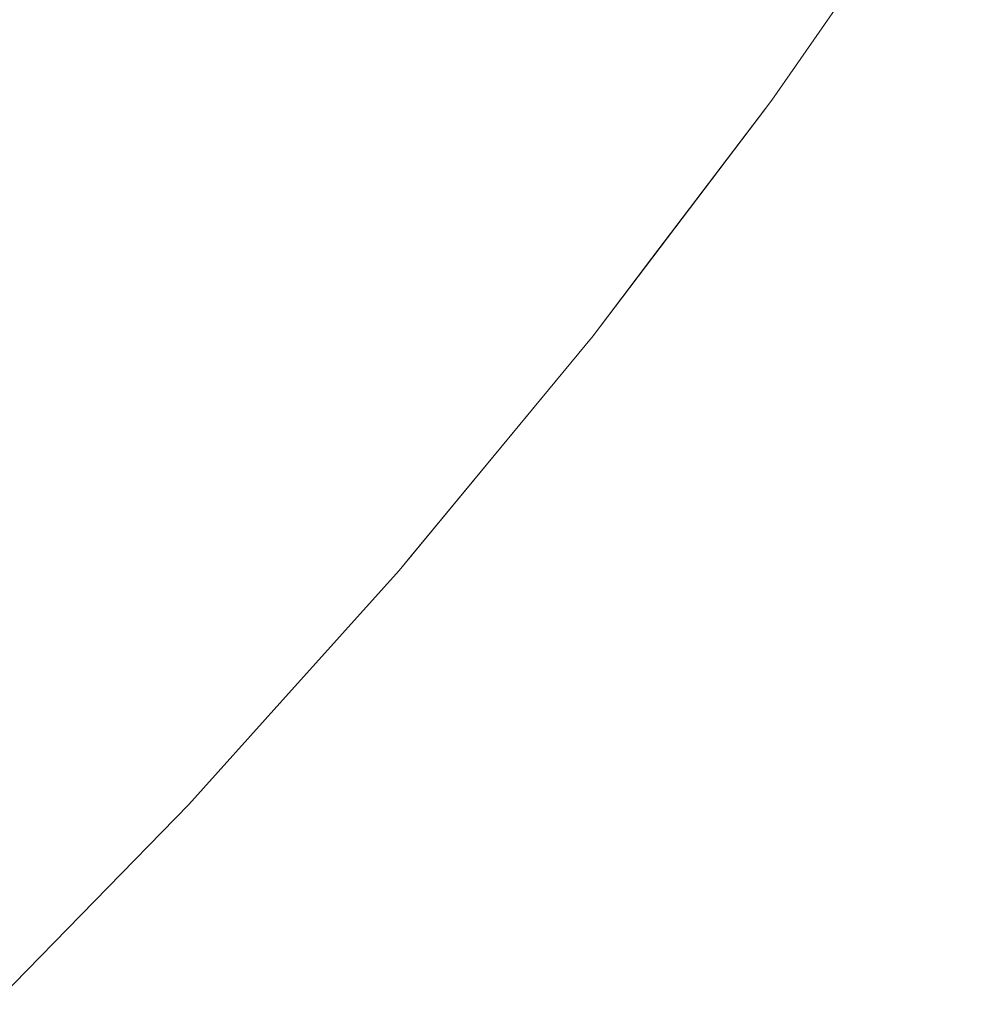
# Model space of a CAD drawing. Header units: centimetres. Extents: x -35.1 to 36.2, y 4.2 to 6.
# Tile 241 of 256: x 12.2097 to 12.2356, y 4.5799 to 4.6068. Entities that reach past the tile are written whole.
import ezdxf

# ---------------------------------------------------------------- set-up
doc = ezdxf.new("R2010")
doc.units = ezdxf.units.CM
doc.header["$LTSCALE"] = 2.54
doc.layers.add('Lucido design-1', color=7, linetype='Continuous')

# ---------------------------------------------------------------- blocks, each defined once
blk = doc.blocks.new('Gruppo-4-1')
at = {"color": 7, "linetype": 'Continuous', "lineweight": 9}
blk.add_3dface([(-34.958478, 5.900089, -2312.32217), (-34.958478, 4.300089, -2312.32217), (36.07398, 4.300089, -2312.32217), (36.07398, 5.900089, -2312.32217)], dxfattribs=at)
for points, invisible_edges in [([(36.07398, 5.900089, -2313.12217), (36.07398, 4.300089, -2313.12217), (12.184224, 4.435459, -2313.12217), (12.201998, 4.442995, -2313.12217)], 10), ([(36.07398, 5.900089, -2313.12217), (12.201998, 4.442995, -2313.12217), (12.218861, 4.451009, -2313.12217)], 9), ([(36.07398, 5.900089, -2313.12217), (12.218861, 4.451009, -2313.12217), (12.223649, 4.453541, -2313.12217)], 9), ([(12.223649, 4.453541, -2313.12217), (12.234795, 4.459433, -2313.12217), (36.07398, 5.900089, -2313.12217)], 10), ([(36.07398, 5.900089, -2313.12217), (12.234795, 4.459433, -2313.12217), (12.249797, 4.468202, -2313.12217)], 9), ([(12.212702, 4.606459, -2312.774006), (12.21125, 4.607084, -2312.771794), (12.214086, 4.610866, -2312.771794), (12.215557, 4.610267, -2312.774006)], 15), ([(12.224723, 4.606531, -2312.792323), (12.223832, 4.606894, -2312.789995), (12.226632, 4.61084, -2312.789995), (12.227535, 4.610492, -2312.792323)], 15), ([(12.232921, 4.608425, -2313.02217), (12.230289, 4.604639, -2313.02217), (12.230289, 4.604639, -2312.82217), (12.234766, 4.611079, -2312.82217)], 10), ([(12.232924, 4.608414, -2312.81995), (12.234766, 4.611079, -2312.82217), (12.230289, 4.604639, -2312.82217)], 9), ([(12.227535, 4.610492, -2312.792323), (12.228365, 4.610172, -2312.794654), (12.225543, 4.606196, -2312.794654), (12.224723, 4.606531, -2312.792323)], 15), ([(12.215557, 4.610267, -2312.774006), (12.216956, 4.609696, -2312.776241), (12.214083, 4.605865, -2312.776241), (12.212702, 4.606459, -2312.774006)], 15), ([(12.226292, 4.605891, -2312.796987), (12.225543, 4.606196, -2312.794654), (12.228365, 4.610172, -2312.794654), (12.229122, 4.60988, -2312.796987)], 15), ([(12.229122, 4.60988, -2312.796987), (12.229808, 4.609616, -2312.799319), (12.22697, 4.605615, -2312.799319), (12.226292, 4.605891, -2312.796987)], 15), ([(12.215394, 4.6053, -2312.778496), (12.214083, 4.605865, -2312.776241), (12.216956, 4.609696, -2312.776241), (12.218284, 4.609155, -2312.778496)], 15), ([(12.227577, 4.605367, -2312.801649), (12.22697, 4.605615, -2312.799319), (12.229808, 4.609616, -2312.799319), (12.230424, 4.609378, -2312.801649)], 15), ([(12.230424, 4.609378, -2312.801649), (12.230969, 4.609168, -2312.803974), (12.228116, 4.605148, -2312.803974), (12.227577, 4.605367, -2312.801649)], 15), ([(12.218284, 4.609155, -2312.778496), (12.219539, 4.608644, -2312.780769), (12.216633, 4.604767, -2312.780769), (12.215394, 4.6053, -2312.778496)], 15), ([(12.228587, 4.604956, -2312.806291), (12.228116, 4.605148, -2312.803974), (12.230969, 4.609168, -2312.803974), (12.231445, 4.608984, -2312.806291)], 15), ([(12.231445, 4.608984, -2312.806291), (12.231854, 4.608827, -2312.8086), (12.228991, 4.604791, -2312.8086), (12.228587, 4.604956, -2312.806291)], 15), ([(12.229329, 4.604654, -2312.810899), (12.228991, 4.604791, -2312.8086), (12.231854, 4.608827, -2312.8086), (12.232196, 4.608695, -2312.810899)], 15), ([(12.232196, 4.608695, -2312.810899), (12.232473, 4.608588, -2312.813185), (12.229602, 4.604542, -2312.813185), (12.229329, 4.604654, -2312.810899)], 15), ([(12.2178, 4.604265, -2312.783058), (12.216633, 4.604767, -2312.780769), (12.219539, 4.608644, -2312.780769), (12.220721, 4.608162, -2312.783058)], 15), ([(12.229812, 4.604457, -2312.815456), (12.229602, 4.604542, -2312.813185), (12.232473, 4.608588, -2312.813185), (12.232685, 4.608506, -2312.815456)], 15), ([(12.232685, 4.608506, -2312.815456), (12.232835, 4.608448, -2312.817712), (12.22996, 4.604396, -2312.817712), (12.229812, 4.604457, -2312.815456)], 15), ([(12.230048, 4.60436, -2312.81995), (12.22996, 4.604396, -2312.817712), (12.232835, 4.608448, -2312.817712), (12.232924, 4.608414, -2312.81995)], 15), ([(12.230289, 4.604639, -2312.82217), (12.230048, 4.60436, -2312.81995), (12.232924, 4.608414, -2312.81995)], 11), ([(12.230289, 4.604639, -2313.02217), (12.232921, 4.608425, -2313.02217), (12.232968, 4.608397, -2313.023745)], 10), ([(12.220721, 4.608162, -2312.783058), (12.221831, 4.60771, -2312.78536), (12.218895, 4.603793, -2312.78536), (12.2178, 4.604265, -2312.783058)], 15), ([(12.232968, 4.608397, -2313.023745), (12.230092, 4.604343, -2313.023745), (12.230289, 4.604639, -2313.02217)], 11), ([(12.232968, 4.608397, -2313.023745), (12.233014, 4.60838, -2313.025344), (12.230136, 4.604324, -2313.025344), (12.230092, 4.604343, -2313.023745)], 15), ([(12.230212, 4.604293, -2313.026967), (12.230136, 4.604324, -2313.025344), (12.233014, 4.60838, -2313.025344), (12.233091, 4.60835, -2313.026967)], 15), ([(12.233091, 4.60835, -2313.026967), (12.233201, 4.608307, -2313.028615), (12.230321, 4.604249, -2313.028615), (12.230212, 4.604293, -2313.026967)], 15), ([(12.230464, 4.604191, -2313.030287), (12.230321, 4.604249, -2313.028615), (12.233201, 4.608307, -2313.028615), (12.233346, 4.608251, -2313.030287)], 15), ([(12.233346, 4.608251, -2313.030287), (12.233527, 4.608181, -2313.031982), (12.230644, 4.604118, -2313.031982), (12.230464, 4.604191, -2313.030287)], 15), ([(12.23086, 4.604029, -2313.033702), (12.230644, 4.604118, -2313.031982), (12.233527, 4.608181, -2313.031982), (12.233747, 4.608097, -2313.033702)], 15), ([(12.233747, 4.608097, -2313.033702), (12.234006, 4.607997, -2313.035444), (12.231116, 4.603925, -2313.035444), (12.23086, 4.604029, -2313.033702)], 15), ([(12.231413, 4.603804, -2313.03721), (12.231116, 4.603925, -2313.035444), (12.234006, 4.607997, -2313.035444), (12.234306, 4.607881, -2313.03721)], 15), ([(12.234306, 4.607881, -2313.03721), (12.234649, 4.607749, -2313.038998), (12.231752, 4.603666, -2313.038998), (12.231413, 4.603804, -2313.03721)], 15), ([(12.21125, 4.607084, -2312.771794), (12.208257, 4.603302, -2312.771794), (12.206756, 4.603983, -2312.769608), (12.209728, 4.607739, -2312.769608)], 15), ([(12.219918, 4.603353, -2312.787674), (12.218895, 4.603793, -2312.78536), (12.221831, 4.60771, -2312.78536), (12.222868, 4.607287, -2312.787674)], 15), ([(12.232135, 4.60351, -2313.040809), (12.231752, 4.603666, -2313.038998), (12.234649, 4.607749, -2313.038998), (12.235037, 4.607599, -2313.040809)], 15), ([(12.235037, 4.607599, -2313.040809), (12.235471, 4.607432, -2313.042641), (12.232564, 4.603335, -2313.042641), (12.232135, 4.60351, -2313.040809)], 15), ([(12.233041, 4.603141, -2313.044493), (12.232564, 4.603335, -2313.042641), (12.235471, 4.607432, -2313.042641), (12.235954, 4.607246, -2313.044493)], 15), ([(12.209688, 4.602651, -2312.774006), (12.208257, 4.603302, -2312.771794), (12.21125, 4.607084, -2312.771794), (12.212702, 4.606459, -2312.774006)], 15), ([(12.222868, 4.607287, -2312.787674), (12.223832, 4.606894, -2312.789995), (12.22087, 4.602943, -2312.789995), (12.219918, 4.603353, -2312.787674)], 15), ([(12.235954, 4.607246, -2313.044493), (12.236486, 4.60704, -2313.046366), (12.233567, 4.602926, -2313.046366), (12.233041, 4.603141, -2313.044493)], 15), ([(12.22175, 4.602564, -2312.792323), (12.22087, 4.602943, -2312.789995), (12.223832, 4.606894, -2312.789995), (12.224723, 4.606531, -2312.792323)], 15), ([(12.234144, 4.602691, -2313.048259), (12.233567, 4.602926, -2313.046366), (12.236486, 4.60704, -2313.046366), (12.237071, 4.606815, -2313.048259)], 15), ([(12.237071, 4.606815, -2313.048259), (12.237709, 4.606569, -2313.05017), (12.234775, 4.602434, -2313.05017), (12.234144, 4.602691, -2313.048259)], 15), ([(12.224723, 4.606531, -2312.792323), (12.225543, 4.606196, -2312.794654), (12.222559, 4.602216, -2312.794654), (12.22175, 4.602564, -2312.792323)], 15), ([(12.23546, 4.602154, -2313.052099), (12.234775, 4.602434, -2313.05017), (12.237709, 4.606569, -2313.05017), (12.238403, 4.606301, -2313.052099)], 15), ([(12.212702, 4.606459, -2312.774006), (12.214083, 4.605865, -2312.776241), (12.211051, 4.602032, -2312.776241), (12.209688, 4.602651, -2312.774006)], 15), ([(12.238403, 4.606301, -2313.052099), (12.239154, 4.606012, -2313.054044), (12.236203, 4.601852, -2313.054044), (12.23546, 4.602154, -2313.052099)], 15), ([(12.223298, 4.601898, -2312.796987), (12.222559, 4.602216, -2312.794654), (12.225543, 4.606196, -2312.794654), (12.226292, 4.605891, -2312.796987)], 15), ([(12.212343, 4.601445, -2312.778496), (12.211051, 4.602032, -2312.776241), (12.214083, 4.605865, -2312.776241), (12.215394, 4.6053, -2312.778496)], 15), ([(12.226292, 4.605891, -2312.796987), (12.22697, 4.605615, -2312.799319), (12.223967, 4.60161, -2312.799319), (12.223298, 4.601898, -2312.796987)], 15), ([(12.224567, 4.601352, -2312.801649), (12.223967, 4.60161, -2312.799319), (12.22697, 4.605615, -2312.799319), (12.227577, 4.605367, -2312.801649)], 15), ([(12.215394, 4.6053, -2312.778496), (12.216633, 4.604767, -2312.780769), (12.213564, 4.600891, -2312.780769), (12.212343, 4.601445, -2312.778496)], 15), ([(12.227577, 4.605367, -2312.801649), (12.228116, 4.605148, -2312.803974), (12.225099, 4.601123, -2312.803974), (12.224567, 4.601352, -2312.801649)], 15), ([(12.225564, 4.600923, -2312.806291), (12.225099, 4.601123, -2312.803974), (12.228116, 4.605148, -2312.803974), (12.228587, 4.604956, -2312.806291)], 15), ([(12.228587, 4.604956, -2312.806291), (12.228991, 4.604791, -2312.8086), (12.225962, 4.600751, -2312.8086), (12.225564, 4.600923, -2312.806291)], 15), ([(12.214715, 4.600368, -2312.783058), (12.213564, 4.600891, -2312.780769), (12.216633, 4.604767, -2312.780769), (12.2178, 4.604265, -2312.783058)], 15), ([(12.230289, 4.604639, -2313.02217), (12.227005, 4.600312, -2313.02217), (12.225406, 4.598205, -2312.82217), (12.230071, 4.604353, -2312.82217)], 10), ([(12.226296, 4.600608, -2312.810899), (12.225962, 4.600751, -2312.8086), (12.228991, 4.604791, -2312.8086), (12.229329, 4.604654, -2312.810899)], 15), ([(12.229329, 4.604654, -2312.810899), (12.229602, 4.604542, -2312.813185), (12.226565, 4.600492, -2312.813185), (12.226296, 4.600608, -2312.810899)], 15), ([(12.227005, 4.600312, -2313.02217), (12.230289, 4.604639, -2313.02217), (12.230092, 4.604343, -2313.023745)], 10), ([(12.230289, 4.604639, -2312.82217), (12.230071, 4.604353, -2312.82217), (12.230048, 4.60436, -2312.81995)], 10), ([(12.230071, 4.604353, -2312.82217), (12.230289, 4.604639, -2312.82217), (12.230289, 4.604639, -2313.02217)], 10), ([(12.226773, 4.600403, -2312.815456), (12.226565, 4.600492, -2312.813185), (12.229602, 4.604542, -2312.813185), (12.229812, 4.604457, -2312.815456)], 15), ([(12.229812, 4.604457, -2312.815456), (12.22996, 4.604396, -2312.817712), (12.226919, 4.60034, -2312.817712), (12.226773, 4.600403, -2312.815456)], 15), ([(12.227006, 4.600302, -2312.81995), (12.226919, 4.60034, -2312.817712), (12.22996, 4.604396, -2312.817712), (12.230048, 4.60436, -2312.81995)], 15), ([(12.2178, 4.604265, -2312.783058), (12.218895, 4.603793, -2312.78536), (12.215795, 4.599877, -2312.78536), (12.214715, 4.600368, -2312.783058)], 15), ([(12.230071, 4.604353, -2312.82217), (12.225406, 4.598205, -2312.82217), (12.227006, 4.600302, -2312.81995)], 10), ([(12.230092, 4.604343, -2313.023745), (12.227049, 4.600284, -2313.023745), (12.227005, 4.600312, -2313.02217)], 11), ([(12.227006, 4.600302, -2312.81995), (12.230048, 4.60436, -2312.81995), (12.230071, 4.604353, -2312.82217)], 11), ([(12.230092, 4.604343, -2313.023745), (12.230136, 4.604324, -2313.025344), (12.227093, 4.600265, -2313.025344), (12.227049, 4.600284, -2313.023745)], 15), ([(12.227168, 4.600233, -2313.026967), (12.227093, 4.600265, -2313.025344), (12.230136, 4.604324, -2313.025344), (12.230212, 4.604293, -2313.026967)], 15), ([(12.230212, 4.604293, -2313.026967), (12.230321, 4.604249, -2313.028615), (12.227275, 4.600186, -2313.028615), (12.227168, 4.600233, -2313.026967)], 15), ([(12.227417, 4.600125, -2313.030287), (12.227275, 4.600186, -2313.028615), (12.230321, 4.604249, -2313.028615), (12.230464, 4.604191, -2313.030287)], 15), ([(12.230464, 4.604191, -2313.030287), (12.230644, 4.604118, -2313.031982), (12.227594, 4.600049, -2313.031982), (12.227417, 4.600125, -2313.030287)], 15), ([(12.227808, 4.599957, -2313.033702), (12.227594, 4.600049, -2313.031982), (12.230644, 4.604118, -2313.031982), (12.23086, 4.604029, -2313.033702)], 15), ([(12.23086, 4.604029, -2313.033702), (12.231116, 4.603925, -2313.035444), (12.22806, 4.599848, -2313.035444), (12.227808, 4.599957, -2313.033702)], 15), ([(12.228353, 4.599722, -2313.03721), (12.22806, 4.599848, -2313.035444), (12.231116, 4.603925, -2313.035444), (12.231413, 4.603804, -2313.03721)], 15), ([(12.216805, 4.599419, -2312.787674), (12.215795, 4.599877, -2312.78536), (12.218895, 4.603793, -2312.78536), (12.219918, 4.603353, -2312.787674)], 15), ([(12.231413, 4.603804, -2313.03721), (12.231752, 4.603666, -2313.038998), (12.228688, 4.599578, -2313.038998), (12.228353, 4.599722, -2313.03721)], 15), ([(12.229066, 4.599416, -2313.040809), (12.228688, 4.599578, -2313.038998), (12.231752, 4.603666, -2313.038998), (12.232135, 4.60351, -2313.040809)], 15), ([(12.219918, 4.603353, -2312.787674), (12.22087, 4.602943, -2312.789995), (12.217743, 4.598992, -2312.789995), (12.216805, 4.599419, -2312.787674)], 15), ([(12.232135, 4.60351, -2313.040809), (12.232564, 4.603335, -2313.042641), (12.229489, 4.599233, -2313.042641), (12.229066, 4.599416, -2313.040809)], 15), ([(12.22996, 4.599031, -2313.044493), (12.229489, 4.599233, -2313.042641), (12.232564, 4.603335, -2313.042641), (12.233041, 4.603141, -2313.044493)], 15), ([(12.233041, 4.603141, -2313.044493), (12.233567, 4.602926, -2313.046366), (12.230479, 4.598807, -2313.046366), (12.22996, 4.599031, -2313.044493)], 15), ([(12.218611, 4.598598, -2312.792323), (12.217743, 4.598992, -2312.789995), (12.22087, 4.602943, -2312.789995), (12.22175, 4.602564, -2312.792323)], 15), ([(12.231049, 4.598562, -2313.048259), (12.230479, 4.598807, -2313.046366), (12.233567, 4.602926, -2313.046366), (12.234144, 4.602691, -2313.048259)], 15), ([(12.209688, 4.602651, -2312.774006), (12.211051, 4.602032, -2312.776241), (12.207855, 4.598204, -2312.776241), (12.206513, 4.598847, -2312.774006)], 15), ([(12.22175, 4.602564, -2312.792323), (12.222559, 4.602216, -2312.794654), (12.219409, 4.598236, -2312.794654), (12.218611, 4.598598, -2312.792323)], 15), ([(12.234144, 4.602691, -2313.048259), (12.234775, 4.602434, -2313.05017), (12.231671, 4.598294, -2313.05017), (12.231049, 4.598562, -2313.048259)], 15), ([(12.220138, 4.597905, -2312.796987), (12.219409, 4.598236, -2312.794654), (12.222559, 4.602216, -2312.794654), (12.223298, 4.601898, -2312.796987)], 15), ([(12.232348, 4.598003, -2313.052099), (12.231671, 4.598294, -2313.05017), (12.234775, 4.602434, -2313.05017), (12.23546, 4.602154, -2313.052099)], 15), ([(12.209128, 4.597595, -2312.778496), (12.207855, 4.598204, -2312.776241), (12.211051, 4.602032, -2312.776241), (12.212343, 4.601445, -2312.778496)], 15), ([(12.23546, 4.602154, -2313.052099), (12.236203, 4.601852, -2313.054044), (12.233081, 4.597687, -2313.054044), (12.232348, 4.598003, -2313.052099)], 15), ([(12.223298, 4.601898, -2312.796987), (12.223967, 4.60161, -2312.799319), (12.220797, 4.597605, -2312.799319), (12.220138, 4.597905, -2312.796987)], 15), ([(12.233871, 4.597347, -2313.056004), (12.233081, 4.597687, -2313.054044), (12.236203, 4.601852, -2313.054044), (12.237004, 4.601525, -2313.056004)], 15), ([(12.212343, 4.601445, -2312.778496), (12.213564, 4.600891, -2312.780769), (12.210331, 4.597018, -2312.780769), (12.209128, 4.597595, -2312.778496)], 15), ([(12.221389, 4.597336, -2312.801649), (12.220797, 4.597605, -2312.799319), (12.223967, 4.60161, -2312.799319), (12.224567, 4.601352, -2312.801649)], 15), ([(12.237004, 4.601525, -2313.056004), (12.237865, 4.601174, -2313.057979), (12.234722, 4.596981, -2313.057979), (12.233871, 4.597347, -2313.056004)], 15), ([(12.224567, 4.601352, -2312.801649), (12.225099, 4.601123, -2312.803974), (12.221914, 4.597098, -2312.803974), (12.221389, 4.597336, -2312.801649)], 15), ([(12.235634, 4.596588, -2313.059966), (12.234722, 4.596981, -2313.057979), (12.237865, 4.601174, -2313.057979), (12.238789, 4.600798, -2313.059966)], 15), ([(12.211465, 4.596475, -2312.783058), (12.210331, 4.597018, -2312.780769), (12.213564, 4.600891, -2312.780769), (12.214715, 4.600368, -2312.783058)], 15), ([(12.222372, 4.59689, -2312.806291), (12.221914, 4.597098, -2312.803974), (12.225099, 4.601123, -2312.803974), (12.225564, 4.600923, -2312.806291)], 15), ([(12.225564, 4.600923, -2312.806291), (12.225962, 4.600751, -2312.8086), (12.222765, 4.596711, -2312.8086), (12.222372, 4.59689, -2312.806291)], 15), ([(12.223094, 4.596562, -2312.810899), (12.222765, 4.596711, -2312.8086), (12.225962, 4.600751, -2312.8086), (12.226296, 4.600608, -2312.810899)], 15), ([(12.226296, 4.600608, -2312.810899), (12.226565, 4.600492, -2312.813185), (12.22336, 4.596441, -2312.813185), (12.223094, 4.596562, -2312.810899)], 15), ([(12.214715, 4.600368, -2312.783058), (12.215795, 4.599877, -2312.78536), (12.212529, 4.595965, -2312.78536), (12.211465, 4.596475, -2312.783058)], 15), ([(12.223564, 4.596348, -2312.815456), (12.22336, 4.596441, -2312.813185), (12.226565, 4.600492, -2312.813185), (12.226773, 4.600403, -2312.815456)], 15), ([(12.226773, 4.600403, -2312.815456), (12.226919, 4.60034, -2312.817712), (12.223708, 4.596283, -2312.817712), (12.223564, 4.596348, -2312.815456)], 15), ([(12.223794, 4.596244, -2312.81995), (12.223708, 4.596283, -2312.817712), (12.226919, 4.60034, -2312.817712), (12.227006, 4.600302, -2312.81995)], 15), ([(12.223794, 4.596244, -2312.81995), (12.227006, 4.600302, -2312.81995), (12.225406, 4.598205, -2312.82217)], 11), ([(12.227049, 4.600284, -2313.023745), (12.223836, 4.596225, -2313.023745), (12.225406, 4.598205, -2313.02217)], 11), ([(12.227049, 4.600284, -2313.023745), (12.227093, 4.600265, -2313.025344), (12.22388, 4.596205, -2313.025344), (12.223836, 4.596225, -2313.023745)], 15), ([(12.223954, 4.596171, -2313.026967), (12.22388, 4.596205, -2313.025344), (12.227093, 4.600265, -2313.025344), (12.227168, 4.600233, -2313.026967)], 15), ([(12.227168, 4.600233, -2313.026967), (12.227275, 4.600186, -2313.028615), (12.22406, 4.596123, -2313.028615), (12.223954, 4.596171, -2313.026967)], 15), ([(12.224199, 4.59606, -2313.030287), (12.22406, 4.596123, -2313.028615), (12.227275, 4.600186, -2313.028615), (12.227417, 4.600125, -2313.030287)], 15), ([(12.227417, 4.600125, -2313.030287), (12.227594, 4.600049, -2313.031982), (12.224374, 4.595981, -2313.031982), (12.224199, 4.59606, -2313.030287)], 15), ([(12.225406, 4.598205, -2313.02217), (12.227005, 4.600312, -2313.02217), (12.227049, 4.600284, -2313.023745)], 10), ([(12.227005, 4.600312, -2313.02217), (12.225406, 4.598205, -2313.02217), (12.225406, 4.598205, -2312.82217)], 10), ([(12.213523, 4.595489, -2312.787674), (12.212529, 4.595965, -2312.78536), (12.215795, 4.599877, -2312.78536), (12.216805, 4.599419, -2312.787674)], 15), ([(12.224585, 4.595885, -2313.033702), (12.224374, 4.595981, -2313.031982), (12.227594, 4.600049, -2313.031982), (12.227808, 4.599957, -2313.033702)], 15), ([(12.227808, 4.599957, -2313.033702), (12.22806, 4.599848, -2313.035444), (12.224834, 4.595772, -2313.035444), (12.224585, 4.595885, -2313.033702)], 15), ([(12.225122, 4.59564, -2313.03721), (12.224834, 4.595772, -2313.035444), (12.22806, 4.599848, -2313.035444), (12.228353, 4.599722, -2313.03721)], 15), ([(12.228353, 4.599722, -2313.03721), (12.228688, 4.599578, -2313.038998), (12.225452, 4.595491, -2313.038998), (12.225122, 4.59564, -2313.03721)], 15), ([(12.225825, 4.595321, -2313.040809), (12.225452, 4.595491, -2313.038998), (12.228688, 4.599578, -2313.038998), (12.229066, 4.599416, -2313.040809)], 15), ([(12.216805, 4.599419, -2312.787674), (12.217743, 4.598992, -2312.789995), (12.214448, 4.595046, -2312.789995), (12.213523, 4.595489, -2312.787674)], 15), ([(12.229066, 4.599416, -2313.040809), (12.229489, 4.599233, -2313.042641), (12.226243, 4.595131, -2313.042641), (12.225825, 4.595321, -2313.040809)], 15), ([(12.215303, 4.594636, -2312.792323), (12.214448, 4.595046, -2312.789995), (12.217743, 4.598992, -2312.789995), (12.218611, 4.598598, -2312.792323)], 15), ([(12.226707, 4.594921, -2313.044493), (12.226243, 4.595131, -2313.042641), (12.229489, 4.599233, -2313.042641), (12.22996, 4.599031, -2313.044493)], 15), ([(12.22996, 4.599031, -2313.044493), (12.230479, 4.598807, -2313.046366), (12.227219, 4.594688, -2313.046366), (12.226707, 4.594921, -2313.044493)], 15), ([(12.227781, 4.594433, -2313.048259), (12.227219, 4.594688, -2313.046366), (12.230479, 4.598807, -2313.046366), (12.231049, 4.598562, -2313.048259)], 15), ([(12.218611, 4.598598, -2312.792323), (12.219409, 4.598236, -2312.794654), (12.216089, 4.594259, -2312.794654), (12.215303, 4.594636, -2312.792323)], 15), ([(12.231049, 4.598562, -2313.048259), (12.231671, 4.598294, -2313.05017), (12.228395, 4.594154, -2313.05017), (12.227781, 4.594433, -2313.048259)], 15), ([(12.216807, 4.593916, -2312.796987), (12.216089, 4.594259, -2312.794654), (12.219409, 4.598236, -2312.794654), (12.220138, 4.597905, -2312.796987)], 15), ([(12.225406, 4.598205, -2313.02217), (12.220429, 4.592183, -2313.02217), (12.2201, 4.591785, -2312.82217), (12.223794, 4.596254, -2312.82217)], 10), ([(12.220429, 4.592183, -2313.02217), (12.225406, 4.598205, -2313.02217), (12.223836, 4.596225, -2313.023745)], 10), ([(12.223794, 4.596254, -2312.82217), (12.225406, 4.598205, -2312.82217), (12.225406, 4.598205, -2313.02217)], 10), ([(12.225406, 4.598205, -2312.82217), (12.223794, 4.596254, -2312.82217), (12.223794, 4.596244, -2312.81995)], 10), ([(12.229062, 4.593851, -2313.052099), (12.228395, 4.594154, -2313.05017), (12.231671, 4.598294, -2313.05017), (12.232348, 4.598003, -2313.052099)], 15), ([(12.232348, 4.598003, -2313.052099), (12.233081, 4.597687, -2313.054044), (12.229785, 4.593523, -2313.054044), (12.229062, 4.593851, -2313.052099)], 15), ([(12.220138, 4.597905, -2312.796987), (12.220797, 4.597605, -2312.799319), (12.217457, 4.593604, -2312.799319), (12.216807, 4.593916, -2312.796987)], 15), ([(12.230564, 4.593168, -2313.056004), (12.229785, 4.593523, -2313.054044), (12.233081, 4.597687, -2313.054044), (12.233871, 4.597347, -2313.056004)], 15), ([(12.209128, 4.597595, -2312.778496), (12.210331, 4.597018, -2312.780769), (12.20693, 4.593154, -2312.780769), (12.205745, 4.593752, -2312.778496)], 15), ([(12.21804, 4.593325, -2312.801649), (12.217457, 4.593604, -2312.799319), (12.220797, 4.597605, -2312.799319), (12.221389, 4.597336, -2312.801649)], 15), ([(12.221389, 4.597336, -2312.801649), (12.221914, 4.597098, -2312.803974), (12.218557, 4.593077, -2312.803974), (12.21804, 4.593325, -2312.801649)], 15), ([(12.233871, 4.597347, -2313.056004), (12.234722, 4.596981, -2313.057979), (12.231403, 4.592788, -2313.057979), (12.230564, 4.593168, -2313.056004)], 15), ([(12.208046, 4.592591, -2312.783058), (12.20693, 4.593154, -2312.780769), (12.210331, 4.597018, -2312.780769), (12.211465, 4.596475, -2312.783058)], 15), ([(12.219008, 4.592861, -2312.806291), (12.218557, 4.593077, -2312.803974), (12.221914, 4.597098, -2312.803974), (12.222372, 4.59689, -2312.806291)], 15), ([(12.222372, 4.59689, -2312.806291), (12.222765, 4.596711, -2312.8086), (12.219395, 4.592676, -2312.8086), (12.219008, 4.592861, -2312.806291)], 15), ([(12.232302, 4.592379, -2313.059966), (12.231403, 4.592788, -2313.057979), (12.234722, 4.596981, -2313.057979), (12.235634, 4.596588, -2313.059966)], 15), ([(12.219719, 4.59252, -2312.810899), (12.219395, 4.592676, -2312.8086), (12.222765, 4.596711, -2312.8086), (12.223094, 4.596562, -2312.810899)], 15), ([(12.223094, 4.596562, -2312.810899), (12.22336, 4.596441, -2312.813185), (12.219981, 4.592395, -2312.813185), (12.219719, 4.59252, -2312.810899)], 15), ([(12.235634, 4.596588, -2313.059966), (12.236609, 4.596169, -2313.061965), (12.233264, 4.591942, -2313.061965), (12.232302, 4.592379, -2313.059966)], 15), ([(12.211465, 4.596475, -2312.783058), (12.212529, 4.595965, -2312.78536), (12.209093, 4.592062, -2312.78536), (12.208046, 4.592591, -2312.783058)], 15), ([(12.220183, 4.592298, -2312.815456), (12.219981, 4.592395, -2312.813185), (12.22336, 4.596441, -2312.813185), (12.223564, 4.596348, -2312.815456)], 15), ([(12.223564, 4.596348, -2312.815456), (12.223708, 4.596283, -2312.817712), (12.220325, 4.59223, -2312.817712), (12.220183, 4.592298, -2312.815456)], 15), ([(12.223794, 4.596254, -2312.82217), (12.2201, 4.591785, -2312.82217), (12.220409, 4.59219, -2312.81995)], 10), ([(12.220409, 4.59219, -2312.81995), (12.220325, 4.59223, -2312.817712), (12.223708, 4.596283, -2312.817712), (12.223794, 4.596244, -2312.81995)], 15), ([(12.220409, 4.59219, -2312.81995), (12.223794, 4.596244, -2312.81995), (12.223794, 4.596254, -2312.82217)], 11), ([(12.223836, 4.596225, -2313.023745), (12.220451, 4.59217, -2313.023745), (12.220429, 4.592183, -2313.02217)], 11), ([(12.223836, 4.596225, -2313.023745), (12.22388, 4.596205, -2313.025344), (12.220494, 4.592149, -2313.025344), (12.220451, 4.59217, -2313.023745)], 15), ([(12.220567, 4.592115, -2313.026967), (12.220494, 4.592149, -2313.025344), (12.22388, 4.596205, -2313.025344), (12.223954, 4.596171, -2313.026967)], 15), ([(12.223954, 4.596171, -2313.026967), (12.22406, 4.596123, -2313.028615), (12.220671, 4.592064, -2313.028615), (12.220567, 4.592115, -2313.026967)], 15), ([(12.220809, 4.591999, -2313.030287), (12.220671, 4.592064, -2313.028615), (12.22406, 4.596123, -2313.028615), (12.224199, 4.59606, -2313.030287)], 15), ([(12.224199, 4.59606, -2313.030287), (12.224374, 4.595981, -2313.031982), (12.220981, 4.591916, -2313.031982), (12.220809, 4.591999, -2313.030287)], 15), ([(12.23429, 4.591476, -2313.063974), (12.233264, 4.591942, -2313.061965), (12.236609, 4.596169, -2313.061965), (12.23765, 4.595721, -2313.063974)], 15), ([(12.210072, 4.591568, -2312.787674), (12.209093, 4.592062, -2312.78536), (12.212529, 4.595965, -2312.78536), (12.213523, 4.595489, -2312.787674)], 15), ([(12.221188, 4.591817, -2313.033702), (12.220981, 4.591916, -2313.031982), (12.224374, 4.595981, -2313.031982), (12.224585, 4.595885, -2313.033702)], 15), ([(12.224585, 4.595885, -2313.033702), (12.224834, 4.595772, -2313.035444), (12.221434, 4.591699, -2313.035444), (12.221188, 4.591817, -2313.033702)], 15), ([(12.221718, 4.591563, -2313.03721), (12.221434, 4.591699, -2313.035444), (12.224834, 4.595772, -2313.035444), (12.225122, 4.59564, -2313.03721)], 15), ([(12.213523, 4.595489, -2312.787674), (12.214448, 4.595046, -2312.789995), (12.210982, 4.591108, -2312.789995), (12.210072, 4.591568, -2312.787674)], 15), ([(12.225122, 4.59564, -2313.03721), (12.225452, 4.595491, -2313.038998), (12.222043, 4.591407, -2313.038998), (12.221718, 4.591563, -2313.03721)], 15), ([(12.222411, 4.591231, -2313.040809), (12.222043, 4.591407, -2313.038998), (12.225452, 4.595491, -2313.038998), (12.225825, 4.595321, -2313.040809)], 15), ([(12.23765, 4.595721, -2313.063974), (12.238757, 4.595244, -2313.06599), (12.235383, 4.59098, -2313.06599), (12.23429, 4.591476, -2313.063974)], 15), ([(12.225825, 4.595321, -2313.040809), (12.226243, 4.595131, -2313.042641), (12.222822, 4.591034, -2313.042641), (12.222411, 4.591231, -2313.040809)], 15), ([(12.236542, 4.590453, -2313.068013), (12.235383, 4.59098, -2313.06599), (12.238757, 4.595244, -2313.06599), (12.239933, 4.594738, -2313.068013)], 15), ([(12.211823, 4.590683, -2312.792323), (12.210982, 4.591108, -2312.789995), (12.214448, 4.595046, -2312.789995), (12.215303, 4.594636, -2312.792323)], 15), ([(12.223279, 4.590815, -2313.044493), (12.222822, 4.591034, -2313.042641), (12.226243, 4.595131, -2313.042641), (12.226707, 4.594921, -2313.044493)], 15), ([(12.226707, 4.594921, -2313.044493), (12.227219, 4.594688, -2313.046366), (12.223784, 4.590573, -2313.046366), (12.223279, 4.590815, -2313.044493)], 15), ([(12.224338, 4.590308, -2313.048259), (12.223784, 4.590573, -2313.046366), (12.227219, 4.594688, -2313.046366), (12.227781, 4.594433, -2313.048259)], 15), ([(12.215303, 4.594636, -2312.792323), (12.216089, 4.594259, -2312.794654), (12.212597, 4.590292, -2312.794654), (12.211823, 4.590683, -2312.792323)], 15), ([(12.227781, 4.594433, -2313.048259), (12.228395, 4.594154, -2313.05017), (12.224942, 4.590018, -2313.05017), (12.224338, 4.590308, -2313.048259)], 15), ([(12.213304, 4.589935, -2312.796987), (12.212597, 4.590292, -2312.794654), (12.216089, 4.594259, -2312.794654), (12.216807, 4.593916, -2312.796987)], 15), ([(12.2256, 4.589703, -2313.052099), (12.224942, 4.590018, -2313.05017), (12.228395, 4.594154, -2313.05017), (12.229062, 4.593851, -2313.052099)], 15), ([(12.216807, 4.593916, -2312.796987), (12.217457, 4.593604, -2312.799319), (12.213943, 4.589612, -2312.799319), (12.213304, 4.589935, -2312.796987)], 15), ([(12.214517, 4.589323, -2312.801649), (12.213943, 4.589612, -2312.799319), (12.217457, 4.593604, -2312.799319), (12.21804, 4.593325, -2312.801649)], 15), ([(12.229062, 4.593851, -2313.052099), (12.229785, 4.593523, -2313.054044), (12.226311, 4.589362, -2313.054044), (12.2256, 4.589703, -2313.052099)], 15), ([(12.22708, 4.588994, -2313.056004), (12.226311, 4.589362, -2313.054044), (12.229785, 4.593523, -2313.054044), (12.230564, 4.593168, -2313.056004)], 15), ([(12.21804, 4.593325, -2312.801649), (12.218557, 4.593077, -2312.803974), (12.215025, 4.589066, -2312.803974), (12.214517, 4.589323, -2312.801649)], 15), ([(12.21547, 4.588842, -2312.806291), (12.215025, 4.589066, -2312.803974), (12.218557, 4.593077, -2312.803974), (12.219008, 4.592861, -2312.806291)], 15), ([(12.230564, 4.593168, -2313.056004), (12.231403, 4.592788, -2313.057979), (12.227906, 4.588599, -2313.057979), (12.22708, 4.588994, -2313.056004)], 15), ([(12.219008, 4.592861, -2312.806291), (12.219395, 4.592676, -2312.8086), (12.215851, 4.588649, -2312.8086), (12.21547, 4.588842, -2312.806291)], 15), ([(12.21617, 4.588488, -2312.810899), (12.215851, 4.588649, -2312.8086), (12.219395, 4.592676, -2312.8086), (12.219719, 4.59252, -2312.810899)], 15), ([(12.228792, 4.588174, -2313.059966), (12.227906, 4.588599, -2313.057979), (12.231403, 4.592788, -2313.057979), (12.232302, 4.592379, -2313.059966)], 15), ([(12.219719, 4.59252, -2312.810899), (12.219981, 4.592395, -2312.813185), (12.216428, 4.588358, -2312.813185), (12.21617, 4.588488, -2312.810899)], 15), ([(12.216626, 4.588258, -2312.815456), (12.216428, 4.588358, -2312.813185), (12.219981, 4.592395, -2312.813185), (12.220183, 4.592298, -2312.815456)], 15), ([(12.220183, 4.592298, -2312.815456), (12.220325, 4.59223, -2312.817712), (12.216766, 4.588187, -2312.817712), (12.216626, 4.588258, -2312.815456)], 15), ([(12.232302, 4.592379, -2313.059966), (12.233264, 4.591942, -2313.061965), (12.229739, 4.58772, -2313.061965), (12.228792, 4.588174, -2313.059966)], 15), ([(12.206447, 4.58766, -2312.787674), (12.205484, 4.588172, -2312.78536), (12.209093, 4.592062, -2312.78536), (12.210072, 4.591568, -2312.787674)], 15), ([(12.216849, 4.588145, -2312.81995), (12.216766, 4.588187, -2312.817712), (12.220325, 4.59223, -2312.817712), (12.220409, 4.59219, -2312.81995)], 15), ([(12.216849, 4.588145, -2312.81995), (12.220409, 4.59219, -2312.81995), (12.2201, 4.591785, -2312.82217)], 11), ([(12.2201, 4.591785, -2313.02217), (12.220451, 4.59217, -2313.023745), (12.21689, 4.588124, -2313.023745)], 11), ([(12.220451, 4.59217, -2313.023745), (12.220494, 4.592149, -2313.025344), (12.216932, 4.588103, -2313.025344), (12.21689, 4.588124, -2313.023745)], 15), ([(12.217004, 4.588067, -2313.026967), (12.216932, 4.588103, -2313.025344), (12.220494, 4.592149, -2313.025344), (12.220567, 4.592115, -2313.026967)], 15), ([(12.220567, 4.592115, -2313.026967), (12.220671, 4.592064, -2313.028615), (12.217106, 4.588015, -2313.028615), (12.217004, 4.588067, -2313.026967)], 15), ([(12.217242, 4.587947, -2313.030287), (12.217106, 4.588015, -2313.028615), (12.220671, 4.592064, -2313.028615), (12.220809, 4.591999, -2313.030287)], 15), ([(12.220809, 4.591999, -2313.030287), (12.220981, 4.591916, -2313.031982), (12.217411, 4.587861, -2313.031982), (12.217242, 4.587947, -2313.030287)], 15), ([(12.2201, 4.591785, -2313.02217), (12.220429, 4.592183, -2313.02217), (12.220451, 4.59217, -2313.023745)], 10), ([(12.220429, 4.592183, -2313.02217), (12.2201, 4.591785, -2313.02217), (12.2201, 4.591785, -2312.82217)], 10), ([(12.21689, 4.588124, -2313.023745), (12.216844, 4.588161, -2313.02217), (12.2201, 4.591785, -2313.02217)], 9), ([(12.216844, 4.588161, -2312.82217), (12.2201, 4.591785, -2312.82217), (12.2201, 4.591785, -2313.02217), (12.216844, 4.588161, -2313.02217)], 10), ([(12.2201, 4.591785, -2312.82217), (12.216844, 4.588161, -2312.82217), (12.216849, 4.588145, -2312.81995)], 10), ([(12.217615, 4.587758, -2313.033702), (12.217411, 4.587861, -2313.031982), (12.220981, 4.591916, -2313.031982), (12.221188, 4.591817, -2313.033702)], 15), ([(12.221188, 4.591817, -2313.033702), (12.221434, 4.591699, -2313.035444), (12.217857, 4.587636, -2313.035444), (12.217615, 4.587758, -2313.033702)], 15), ([(12.23075, 4.587236, -2313.063974), (12.229739, 4.58772, -2313.061965), (12.233264, 4.591942, -2313.061965), (12.23429, 4.591476, -2313.063974)], 15), ([(12.210072, 4.591568, -2312.787674), (12.210982, 4.591108, -2312.789995), (12.207341, 4.587184, -2312.789995), (12.206447, 4.58766, -2312.787674)], 15), ([(12.218137, 4.587495, -2313.03721), (12.217857, 4.587636, -2313.035444), (12.221434, 4.591699, -2313.035444), (12.221718, 4.591563, -2313.03721)], 15), ([(12.221718, 4.591563, -2313.03721), (12.222043, 4.591407, -2313.038998), (12.218457, 4.587333, -2313.038998), (12.218137, 4.587495, -2313.03721)], 15), ([(12.23429, 4.591476, -2313.063974), (12.235383, 4.59098, -2313.06599), (12.231826, 4.58672, -2313.06599), (12.23075, 4.587236, -2313.063974)], 15), ([(12.218818, 4.58715, -2313.040809), (12.218457, 4.587333, -2313.038998), (12.222043, 4.591407, -2313.038998), (12.222411, 4.591231, -2313.040809)], 15), ([(12.222411, 4.591231, -2313.040809), (12.222822, 4.591034, -2313.042641), (12.219223, 4.586946, -2313.042641), (12.218818, 4.58715, -2313.040809)], 15), ([(12.208169, 4.586744, -2312.792323), (12.207341, 4.587184, -2312.789995), (12.210982, 4.591108, -2312.789995), (12.211823, 4.590683, -2312.792323)], 15), ([(12.219673, 4.586719, -2313.044493), (12.219223, 4.586946, -2313.042641), (12.222822, 4.591034, -2313.042641), (12.223279, 4.590815, -2313.044493)], 15), ([(12.232969, 4.586173, -2313.068013), (12.231826, 4.58672, -2313.06599), (12.235383, 4.59098, -2313.06599), (12.236542, 4.590453, -2313.068013)], 15), ([(12.211823, 4.590683, -2312.792323), (12.212597, 4.590292, -2312.794654), (12.208929, 4.586339, -2312.794654), (12.208169, 4.586744, -2312.792323)], 15), ([(12.223279, 4.590815, -2313.044493), (12.223784, 4.590573, -2313.046366), (12.22017, 4.586468, -2313.046366), (12.219673, 4.586719, -2313.044493)], 15), ([(12.220715, 4.586193, -2313.048259), (12.22017, 4.586468, -2313.046366), (12.223784, 4.590573, -2313.046366), (12.224338, 4.590308, -2313.048259)], 15), ([(12.236542, 4.590453, -2313.068013), (12.237772, 4.589895, -2313.07004), (12.23418, 4.585593, -2313.07004), (12.232969, 4.586173, -2313.068013)], 15), ([(12.209624, 4.585969, -2312.796987), (12.208929, 4.586339, -2312.794654), (12.212597, 4.590292, -2312.794654), (12.213304, 4.589935, -2312.796987)], 15), ([(12.224338, 4.590308, -2313.048259), (12.224942, 4.590018, -2313.05017), (12.22131, 4.585892, -2313.05017), (12.220715, 4.586193, -2313.048259)], 15), ([(12.213304, 4.589935, -2312.796987), (12.213943, 4.589612, -2312.799319), (12.210253, 4.585635, -2312.799319), (12.209624, 4.585969, -2312.796987)], 15), ([(12.221957, 4.585565, -2313.052099), (12.22131, 4.585892, -2313.05017), (12.224942, 4.590018, -2313.05017), (12.2256, 4.589703, -2313.052099)], 15), ([(12.235461, 4.584979, -2313.072069), (12.23418, 4.585593, -2313.07004), (12.237772, 4.589895, -2313.07004), (12.239072, 4.589304, -2313.072069)], 15), ([(12.210817, 4.585334, -2312.801649), (12.210253, 4.585635, -2312.799319), (12.213943, 4.589612, -2312.799319), (12.214517, 4.589323, -2312.801649)], 15), ([(12.2256, 4.589703, -2313.052099), (12.226311, 4.589362, -2313.054044), (12.222657, 4.585212, -2313.054044), (12.221957, 4.585565, -2313.052099)], 15), ([(12.214517, 4.589323, -2312.801649), (12.215025, 4.589066, -2312.803974), (12.211317, 4.585068, -2312.803974), (12.210817, 4.585334, -2312.801649)], 15), ([(12.223413, 4.58483, -2313.056004), (12.222657, 4.585212, -2313.054044), (12.226311, 4.589362, -2313.054044), (12.22708, 4.588994, -2313.056004)], 15), ([(12.239072, 4.589304, -2313.072069), (12.240444, 4.588681, -2313.074099), (12.236813, 4.584331, -2313.074099), (12.235461, 4.584979, -2313.072069)], 15), ([(12.211753, 4.584836, -2312.806291), (12.211317, 4.585068, -2312.803974), (12.215025, 4.589066, -2312.803974), (12.21547, 4.588842, -2312.806291)], 15), ([(12.21547, 4.588842, -2312.806291), (12.215851, 4.588649, -2312.8086), (12.212128, 4.584637, -2312.8086), (12.211753, 4.584836, -2312.806291)], 15), ([(12.22708, 4.588994, -2313.056004), (12.227906, 4.588599, -2313.057979), (12.224227, 4.584419, -2313.057979), (12.223413, 4.58483, -2313.056004)], 15), ([(12.212442, 4.58447, -2312.810899), (12.212128, 4.584637, -2312.8086), (12.215851, 4.588649, -2312.8086), (12.21617, 4.588488, -2312.810899)], 15), ([(12.21617, 4.588488, -2312.810899), (12.216428, 4.588358, -2312.813185), (12.212695, 4.584335, -2312.813185), (12.212442, 4.58447, -2312.810899)], 15), ([(12.225099, 4.583979, -2313.059966), (12.224227, 4.584419, -2313.057979), (12.227906, 4.588599, -2313.057979), (12.228792, 4.588174, -2313.059966)], 15), ([(12.21289, 4.584231, -2312.815456), (12.212695, 4.584335, -2312.813185), (12.216428, 4.588358, -2312.813185), (12.216626, 4.588258, -2312.815456)], 15), ([(12.216626, 4.588258, -2312.815456), (12.216766, 4.588187, -2312.817712), (12.213028, 4.584158, -2312.817712), (12.21289, 4.584231, -2312.815456)], 15), ([(12.213109, 4.584115, -2312.81995), (12.213028, 4.584158, -2312.817712), (12.216766, 4.588187, -2312.817712), (12.216849, 4.588145, -2312.81995)], 15), ([(12.214352, 4.585387, -2312.82217), (12.213109, 4.584115, -2312.81995), (12.216849, 4.588145, -2312.81995)], 11), ([(12.21689, 4.588124, -2313.023745), (12.21315, 4.584093, -2313.023745), (12.214352, 4.585387, -2313.02217)], 11), ([(12.21689, 4.588124, -2313.023745), (12.216932, 4.588103, -2313.025344), (12.213191, 4.584071, -2313.025344), (12.21315, 4.584093, -2313.023745)], 15), ([(12.213261, 4.584033, -2313.026967), (12.213191, 4.584071, -2313.025344), (12.216932, 4.588103, -2313.025344), (12.217004, 4.588067, -2313.026967)], 15), ([(12.217004, 4.588067, -2313.026967), (12.217106, 4.588015, -2313.028615), (12.213363, 4.58398, -2313.028615), (12.213261, 4.584033, -2313.026967)], 15), ([(12.213496, 4.583909, -2313.030287), (12.213363, 4.58398, -2313.028615), (12.217106, 4.588015, -2313.028615), (12.217242, 4.587947, -2313.030287)], 15), ([(12.214352, 4.585387, -2313.02217), (12.216844, 4.588161, -2313.02217), (12.21689, 4.588124, -2313.023745)], 10), ([(12.216844, 4.588161, -2313.02217), (12.214352, 4.585387, -2313.02217), (12.214352, 4.585387, -2312.82217), (12.216844, 4.588161, -2312.82217)], 10), ([(12.216849, 4.588145, -2312.81995), (12.216844, 4.588161, -2312.82217), (12.214352, 4.585387, -2312.82217)], 9), ([(12.228792, 4.588174, -2313.059966), (12.229739, 4.58772, -2313.061965), (12.226031, 4.583508, -2313.061965), (12.225099, 4.583979, -2313.059966)], 15), ([(12.217242, 4.587947, -2313.030287), (12.217411, 4.587861, -2313.031982), (12.213662, 4.58382, -2313.031982), (12.213496, 4.583909, -2313.030287)], 15), ([(12.213863, 4.583713, -2313.033702), (12.213662, 4.58382, -2313.031982), (12.217411, 4.587861, -2313.031982), (12.217615, 4.587758, -2313.033702)], 15), ([(12.217615, 4.587758, -2313.033702), (12.217857, 4.587636, -2313.035444), (12.2141, 4.583587, -2313.035444), (12.213863, 4.583713, -2313.033702)], 15), ([(12.227026, 4.583005, -2313.063974), (12.226031, 4.583508, -2313.061965), (12.229739, 4.58772, -2313.061965), (12.23075, 4.587236, -2313.063974)], 15), ([(12.214376, 4.583441, -2313.03721), (12.2141, 4.583587, -2313.035444), (12.217857, 4.587636, -2313.035444), (12.218137, 4.587495, -2313.03721)], 15), ([(12.218137, 4.587495, -2313.03721), (12.218457, 4.587333, -2313.038998), (12.21469, 4.583273, -2313.038998), (12.214376, 4.583441, -2313.03721)], 15), ([(12.215046, 4.583084, -2313.040809), (12.21469, 4.583273, -2313.038998), (12.218457, 4.587333, -2313.038998), (12.218818, 4.58715, -2313.040809)], 15), ([(12.218818, 4.58715, -2313.040809), (12.219223, 4.586946, -2313.042641), (12.215444, 4.582872, -2313.042641), (12.215046, 4.583084, -2313.040809)], 15), ([(12.23075, 4.587236, -2313.063974), (12.231826, 4.58672, -2313.06599), (12.228085, 4.582471, -2313.06599), (12.227026, 4.583005, -2313.063974)], 15), ([(12.215886, 4.582637, -2313.044493), (12.215444, 4.582872, -2313.042641), (12.219223, 4.586946, -2313.042641), (12.219673, 4.586719, -2313.044493)], 15), ([(12.219673, 4.586719, -2313.044493), (12.22017, 4.586468, -2313.046366), (12.216374, 4.582377, -2313.046366), (12.215886, 4.582637, -2313.044493)], 15), ([(12.22921, 4.581903, -2313.068013), (12.228085, 4.582471, -2313.06599), (12.231826, 4.58672, -2313.06599), (12.232969, 4.586173, -2313.068013)], 15), ([(12.21691, 4.582092, -2313.048259), (12.216374, 4.582377, -2313.046366), (12.22017, 4.586468, -2313.046366), (12.220715, 4.586193, -2313.048259)], 15), ([(12.220715, 4.586193, -2313.048259), (12.22131, 4.585892, -2313.05017), (12.217495, 4.58178, -2313.05017), (12.21691, 4.582092, -2313.048259)], 15), ([(12.232969, 4.586173, -2313.068013), (12.23418, 4.585593, -2313.07004), (12.230402, 4.581301, -2313.07004), (12.22921, 4.581903, -2313.068013)], 15), ([(12.209624, 4.585969, -2312.796987), (12.210253, 4.585635, -2312.799319), (12.206383, 4.581676, -2312.799319), (12.205766, 4.582022, -2312.796987)], 15), ([(12.218131, 4.581442, -2313.052099), (12.217495, 4.58178, -2313.05017), (12.22131, 4.585892, -2313.05017), (12.221957, 4.585565, -2313.052099)], 15), ([(12.206937, 4.581366, -2312.801649), (12.206383, 4.581676, -2312.799319), (12.210253, 4.585635, -2312.799319), (12.210817, 4.585334, -2312.801649)], 15), ([(12.221957, 4.585565, -2313.052099), (12.222657, 4.585212, -2313.054044), (12.21882, 4.581075, -2313.054044), (12.218131, 4.581442, -2313.052099)], 15), ([(12.231662, 4.580664, -2313.072069), (12.230402, 4.581301, -2313.07004), (12.23418, 4.585593, -2313.07004), (12.235461, 4.584979, -2313.072069)], 15), ([(12.210817, 4.585334, -2312.801649), (12.211317, 4.585068, -2312.803974), (12.207428, 4.58109, -2312.803974), (12.206937, 4.581366, -2312.801649)], 15), ([(12.213109, 4.584115, -2312.81995), (12.214352, 4.585387, -2312.82217), (12.209196, 4.580107, -2312.82217), (12.209188, 4.580103, -2312.81995)], 13), ([(12.209228, 4.580081, -2313.023745), (12.209196, 4.580107, -2313.02217), (12.214352, 4.585387, -2313.02217), (12.21315, 4.584093, -2313.023745)], 13), ([(12.209196, 4.580107, -2312.82217), (12.214352, 4.585387, -2312.82217), (12.214352, 4.585387, -2313.02217), (12.209196, 4.580107, -2313.02217)], 10), ([(12.207857, 4.58085, -2312.806291), (12.207428, 4.58109, -2312.803974), (12.211317, 4.585068, -2312.803974), (12.211753, 4.584836, -2312.806291)], 15), ([(12.219563, 4.58068, -2313.056004), (12.21882, 4.581075, -2313.054044), (12.222657, 4.585212, -2313.054044), (12.223413, 4.58483, -2313.056004)], 15), ([(12.211753, 4.584836, -2312.806291), (12.212128, 4.584637, -2312.8086), (12.208225, 4.580644, -2312.8086), (12.207857, 4.58085, -2312.806291)], 15), ([(12.223413, 4.58483, -2313.056004), (12.224227, 4.584419, -2313.057979), (12.220363, 4.580254, -2313.057979), (12.219563, 4.58068, -2313.056004)], 15), ([(12.235461, 4.584979, -2313.072069), (12.236813, 4.584331, -2313.074099), (12.232993, 4.579992, -2313.074099), (12.231662, 4.580664, -2313.072069)], 15), ([(12.208533, 4.580471, -2312.810899), (12.208225, 4.580644, -2312.8086), (12.212128, 4.584637, -2312.8086), (12.212442, 4.58447, -2312.810899)], 15), ([(12.212442, 4.58447, -2312.810899), (12.212695, 4.584335, -2312.813185), (12.208782, 4.580331, -2312.813185), (12.208533, 4.580471, -2312.810899)], 15), ([(12.208973, 4.580224, -2312.815456), (12.208782, 4.580331, -2312.813185), (12.212695, 4.584335, -2312.813185), (12.21289, 4.584231, -2312.815456)], 15), ([(12.21289, 4.584231, -2312.815456), (12.213028, 4.584158, -2312.817712), (12.209108, 4.580148, -2312.817712), (12.208973, 4.580224, -2312.815456)], 15), ([(12.22122, 4.579798, -2313.059966), (12.220363, 4.580254, -2313.057979), (12.224227, 4.584419, -2313.057979), (12.225099, 4.583979, -2313.059966)], 15), ([(12.238238, 4.583649, -2313.076126), (12.234396, 4.579284, -2313.076126), (12.232993, 4.579992, -2313.074099), (12.236813, 4.584331, -2313.074099)], 15), ([(12.209188, 4.580103, -2312.81995), (12.209108, 4.580148, -2312.817712), (12.213028, 4.584158, -2312.817712), (12.213109, 4.584115, -2312.81995)], 15), ([(12.21315, 4.584093, -2313.023745), (12.213191, 4.584071, -2313.025344), (12.209268, 4.580058, -2313.025344), (12.209228, 4.580081, -2313.023745)], 15), ([(12.209338, 4.58002, -2313.026967), (12.209268, 4.580058, -2313.025344), (12.213191, 4.584071, -2313.025344), (12.213261, 4.584033, -2313.026967)], 15), ([(12.213261, 4.584033, -2313.026967), (12.213363, 4.58398, -2313.028615), (12.209437, 4.579964, -2313.028615), (12.209338, 4.58002, -2313.026967)], 15), ([(12.209568, 4.579891, -2313.030287), (12.209437, 4.579964, -2313.028615), (12.213363, 4.58398, -2313.028615), (12.213496, 4.583909, -2313.030287)], 15), ([(12.225099, 4.583979, -2313.059966), (12.226031, 4.583508, -2313.061965), (12.222137, 4.57931, -2313.061965), (12.22122, 4.579798, -2313.059966)], 15), ([(12.213496, 4.583909, -2313.030287), (12.213662, 4.58382, -2313.031982), (12.209731, 4.579799, -2313.031982), (12.209568, 4.579891, -2313.030287)], 15), ([(12.209928, 4.579688, -2313.033702), (12.209731, 4.579799, -2313.031982), (12.213662, 4.58382, -2313.031982), (12.213863, 4.583713, -2313.033702)], 15), ([(12.213863, 4.583713, -2313.033702), (12.2141, 4.583587, -2313.035444), (12.210162, 4.579558, -2313.035444), (12.209928, 4.579688, -2313.033702)], 15), ([(12.239737, 4.582931, -2313.078149), (12.235871, 4.578539, -2313.078149), (12.234396, 4.579284, -2313.076126), (12.238238, 4.583649, -2313.076126)], 15), ([(12.210432, 4.579406, -2313.03721), (12.210162, 4.579558, -2313.035444), (12.2141, 4.583587, -2313.035444), (12.214376, 4.583441, -2313.03721)], 15), ([(12.214376, 4.583441, -2313.03721), (12.21469, 4.583273, -2313.038998), (12.210741, 4.579233, -2313.038998), (12.210432, 4.579406, -2313.03721)], 15), ([(12.223115, 4.57879, -2313.063974), (12.222137, 4.57931, -2313.061965), (12.226031, 4.583508, -2313.061965), (12.227026, 4.583005, -2313.063974)], 15), ([(12.21109, 4.579037, -2313.040809), (12.210741, 4.579233, -2313.038998), (12.21469, 4.583273, -2313.038998), (12.215046, 4.583084, -2313.040809)], 15), ([(12.215046, 4.583084, -2313.040809), (12.215444, 4.582872, -2313.042641), (12.211481, 4.578818, -2313.042641), (12.21109, 4.579037, -2313.040809)], 15), ([(12.211915, 4.578575, -2313.044493), (12.211481, 4.578818, -2313.042641), (12.215444, 4.582872, -2313.042641), (12.215886, 4.582637, -2313.044493)], 15), ([(12.227026, 4.583005, -2313.063974), (12.228085, 4.582471, -2313.06599), (12.224156, 4.578236, -2313.06599), (12.223115, 4.57879, -2313.063974)], 15), ([(12.215886, 4.582637, -2313.044493), (12.216374, 4.582377, -2313.046366), (12.212394, 4.578306, -2313.046366), (12.211915, 4.578575, -2313.044493)], 15), ([(12.212921, 4.578011, -2313.048259), (12.212394, 4.578306, -2313.046366), (12.216374, 4.582377, -2313.046366), (12.21691, 4.582092, -2313.048259)], 15), ([(12.225262, 4.577647, -2313.068013), (12.224156, 4.578236, -2313.06599), (12.228085, 4.582471, -2313.06599), (12.22921, 4.581903, -2313.068013)], 15), ([(12.21691, 4.582092, -2313.048259), (12.217495, 4.58178, -2313.05017), (12.213495, 4.577689, -2313.05017), (12.212921, 4.578011, -2313.048259)], 15), ([(12.21412, 4.577338, -2313.052099), (12.213495, 4.577689, -2313.05017), (12.217495, 4.58178, -2313.05017), (12.218131, 4.581442, -2313.052099)], 15), ([(12.22921, 4.581903, -2313.068013), (12.230402, 4.581301, -2313.07004), (12.226434, 4.577024, -2313.07004), (12.225262, 4.577647, -2313.068013)], 15), ([(12.218131, 4.581442, -2313.052099), (12.21882, 4.581075, -2313.054044), (12.214796, 4.576959, -2313.054044), (12.21412, 4.577338, -2313.052099)], 15), ([(12.227673, 4.576364, -2313.072069), (12.226434, 4.577024, -2313.07004), (12.230402, 4.581301, -2313.07004), (12.231662, 4.580664, -2313.072069)], 15), ([(12.215526, 4.57655, -2313.056004), (12.214796, 4.576959, -2313.054044), (12.21882, 4.581075, -2313.054044), (12.219563, 4.58068, -2313.056004)], 15), ([(12.219563, 4.58068, -2313.056004), (12.220363, 4.580254, -2313.057979), (12.216311, 4.57611, -2313.057979), (12.215526, 4.57655, -2313.056004)], 15), ([(12.231662, 4.580664, -2313.072069), (12.232993, 4.579992, -2313.074099), (12.228981, 4.575668, -2313.074099), (12.227673, 4.576364, -2313.072069)], 15), ([(12.217153, 4.575638, -2313.059966), (12.216311, 4.57611, -2313.057979), (12.220363, 4.580254, -2313.057979), (12.22122, 4.579798, -2313.059966)], 15), ([(12.228981, 4.575668, -2313.074099), (12.232993, 4.579992, -2313.074099), (12.234396, 4.579284, -2313.076126), (12.23036, 4.574934, -2313.076126)], 15)]:
    blk.add_3dface(points, dxfattribs=dict(at, invisible_edges=invisible_edges))

msp = doc.modelspace()

# ---------------------------------------------------------------- block references
at = {"layer": 'Lucido design-1', "color": 7}
msp.add_blockref('Gruppo-4-1', (0, 0), dxfattribs=at)

doc.saveas('drawing.dxf')
